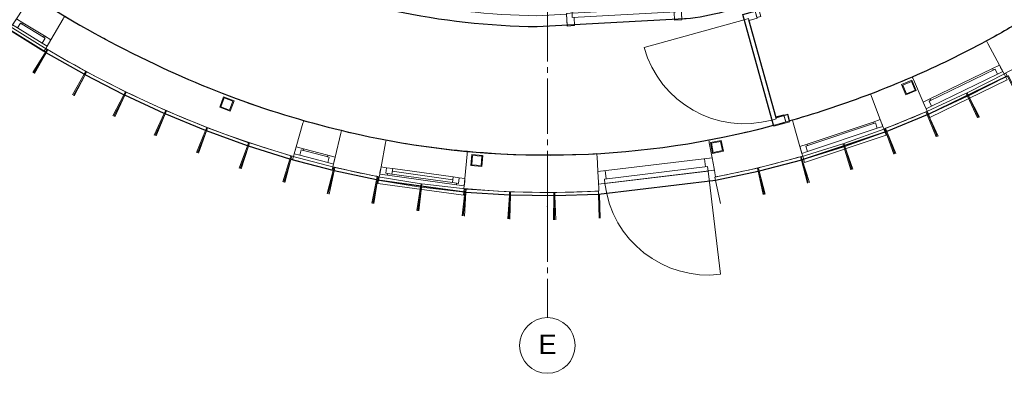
# Model space of a CAD drawing. Header units: millimetres. Extents: x -20518 to 270852, y -121463 to 37725.
# Tile 19 of 33: x 40215 to 49073, y -2520 to 656. Entities that reach past the tile are written whole.
import ezdxf
from ezdxf.enums import TextEntityAlignment as Align

# ---------------------------------------------------------------- set-up
doc = ezdxf.new("R2010")
doc.units = ezdxf.units.MM
doc.linetypes.add('B0204', pattern=[650, 500, -50, 50, -50])
for name, color, linetype in [('21 Buitenwanden', 3, 'Continuous'), ('21 Buitenwanden Deuren', 7, 'Continuous'), ('21 Buitenwanden Ramen', 7, 'Continuous'), ('22 C Binnenwanden', 2, 'Continuous'), ('22 C Binnenwanden Deuren', 7, 'Continuous'), ('28 Draagconstructies', 5, 'Continuous'), ('A Stramien', 8, 'Continuous'), ('Info Algemeen', 7, 'Continuous')]:
    doc.layers.add(name, color=color, linetype=linetype)
doc.layers.add('BL$8-BVO-polylijn', color=160, linetype='Continuous', plot=False)
doc.layers.add('BL$8-GO--polylijnen', color=10, linetype='Continuous', plot=False)
doc.styles.add('GENERATED_STYLE_2', font='arial.ttf')

# ---------------------------------------------------------------- blocks, each defined once
blk = doc.blocks.new('Wall_112_1', base_point=(97270.8, 1521.9))
at = {"layer": '21 Buitenwanden', "linetype": 'Continuous', "lineweight": 0, "flags": 128}
for points in [[(97257.1, 1548.6), (96908.2, 1370)], [(96921.9, 1343.3), (97270.8, 1521.9)], [(97270.8, 1521.9), (97257.1, 1548.6)], [(96908.2, 1370), (96921.9, 1343.3)]]:
    blk.add_lwpolyline(points, dxfattribs=at)
blk = doc.blocks.new('Wall_113_1', base_point=(96913.7, 1339.4))
at = {"layer": '21 Buitenwanden', "linetype": 'Continuous', "lineweight": 0, "flags": 128}
for points in [[(96901.2, 1366.7), (96545.2, 1202.7)], [(96557.7, 1175.5), (96913.7, 1339.4)], [(96913.7, 1339.4), (96901.2, 1366.7)], [(96545.2, 1202.7), (96557.7, 1175.5)]]:
    blk.add_lwpolyline(points, dxfattribs=at)
blk = doc.blocks.new('Wall_114_1', base_point=(96178.4, 1019.9))
at = {"layer": '21 Buitenwanden', "linetype": 'Continuous', "lineweight": 0, "flags": 128}
for points in [[(96168.2, 1048.2), (95799.3, 915.5)], [(95809.5, 887.2), (96178.4, 1019.9)], [(96178.4, 1019.9), (96168.2, 1048.2)], [(95799.3, 915.5), (95809.5, 887.2)]]:
    blk.add_lwpolyline(points, dxfattribs=at)
blk = doc.blocks.new('Wall_115_1', base_point=(95801, 884.4))
at = {"layer": '21 Buitenwanden', "linetype": 'Continuous', "lineweight": 0, "flags": 128}
for points in [[(95792.1, 913), (95417.6, 797)], [(95801, 884.4), (95792.1, 913)], [(95426.5, 768.3), (95801, 884.4)], [(95417.6, 797), (95426.5, 768.3)]]:
    blk.add_lwpolyline(points, dxfattribs=at)
blk = doc.blocks.new('Wall_116_1', base_point=(92390.8, 477.5))
at = {"layer": '21 Buitenwanden', "linetype": 'Continuous', "lineweight": 0, "flags": 128}
for points in [[(92001.4, 522.3), (92004.8, 552.1)], [(92394.2, 507.3), (92004.8, 552.1)], [(92001.4, 522.3), (92390.8, 477.5)], [(92390.8, 477.5), (92394.2, 507.3)]]:
    blk.add_lwpolyline(points, dxfattribs=at)
blk = doc.blocks.new('Wall_117_1', base_point=(91992.2, 523.6))
at = {"layer": '21 Buitenwanden', "linetype": 'Continuous', "lineweight": 0, "flags": 128}
for points in [[(91605.6, 587), (91610.5, 616.6)], [(91605.6, 587), (91992.2, 523.6)], [(91997, 553.2), (91610.5, 616.6)], [(91992.2, 523.6), (91997, 553.2)]]:
    blk.add_lwpolyline(points, dxfattribs=at)
blk = doc.blocks.new('Wall_118_1', base_point=(91204.6, 672.7))
at = {"layer": '21 Buitenwanden', "linetype": 'Continuous', "lineweight": 0, "flags": 128}
for points in [[(90825.6, 772.3), (90833.2, 801.3)], [(91212.2, 701.7), (90833.2, 801.3)], [(90825.6, 772.3), (91204.6, 672.7)], [(91204.6, 672.7), (91212.2, 701.7)]]:
    blk.add_lwpolyline(points, dxfattribs=at)
blk = doc.blocks.new('Wall_119_1', base_point=(88617.3, 1735.3))
at = {"layer": '21 Buitenwanden', "linetype": 'Continuous', "lineweight": 0, "flags": 128}
for points in [[(88283.9, 1941.5), (88299.7, 1967.1)], [(88633.1, 1760.9), (88299.7, 1967.1)], [(88283.9, 1941.5), (88617.3, 1735.3)], [(88617.3, 1735.3), (88633.1, 1760.9)]]:
    blk.add_lwpolyline(points, dxfattribs=at)
blk = doc.blocks.new('D1a bi h 16_2')
at = {"layer": '22 C Binnenwanden Deuren', "linetype": 'Continuous', "lineweight": 0}
for p, q in [((-467, 0), (-467, 934)), ((-517, 0), (-450, 0)), ((-517, 0), (-517, -114)), ((-517, -114), (-517, 0)), ((-467, 0), (467, 0)), ((-467, -40), (-467, 0)), ((450, 0), (517, 0)), ((467, 0), (467, -40)), ((517, -114), (517, 0)), ((517, -114), (517, 0)), ((467, -40), (-467, -40)), ((-450, -40), (-450, -114)), ((450, -40), (450, -114)), ((-517, -114), (-450, -114)), ((-457, -114), (-517, -114)), ((450, -114), (517, -114)), ((457, -114), (517, -114))]:
    blk.add_line(p, q, dxfattribs=at)
blk.add_arc((-467, 0), 934, 0, 90, dxfattribs=at)
blk = doc.blocks.new('Wall_139_1', base_point=(94866.3, 2445.6))
at = {"layer": '22 C Binnenwanden', "linetype": 'Continuous', "lineweight": 0}
for p, q in [((95001.1, 2105.3), (94891.2, 2074.8)), ((95017.1, 2047.5), (95001.1, 2105.3)), ((95051.8, 2057.1), (95017.1, 2047.5)), ((95295.9, 1176.3), (95261.2, 1166.7)), ((95261.2, 1166.7), (95277.2, 1108.8)), ((95277.2, 1108.8), (95167.4, 1078.4))]:
    blk.add_line(p, q, dxfattribs=at)
at = {"layer": '22 C Binnenwanden', "linetype": 'Continuous', "lineweight": 0, "flags": 128}
for points in [[(95051.8, 2057.1), (94973.3, 2340.3)], [(95314.1, 1110.6), (95295.9, 1176.3)], [(95167.4, 1078.4), (95169.5, 1070.6)], [(95169.5, 1070.6), (95314.1, 1110.6)]]:
    blk.add_lwpolyline(points, dxfattribs=at)
at = {"layer": '22 C Binnenwanden Deuren', "linetype": 'Continuous', "lineweight": 0, "xscale": -0.9999999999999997, "zscale": 1000, "rotation": 105.4884988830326}
blk.add_blockref('D1a bi h 16_2', (95029.3, 1576.6), dxfattribs=at)
blk = doc.blocks.new('R1b boven metaal 16_42')
at = {"layer": '21 Buitenwanden Ramen', "linetype": 'Continuous', "lineweight": 0}
for p, q in [((-384.3, 24.9), (-386.6, 84.9)), ((-386.6, 84.9), (386.6, 84.9)), ((-313, 0), (-383.4, 0)), ((-383.4, 0), (-381, -65)), ((-383.4, 0), (-382.9, -13.1)), ((-313, -15), (-313, 0)), ((313, 0), (-313, 0)), ((383.4, 0), (313, 0)), ((313, 0), (313, -15)), ((381, -65), (383.4, 0)), ((383.4, 0), (382.9, -13.1)), ((386.6, 84.9), (384.3, 24.9)), ((-382.9, -13.1), (-381.9, -41.1)), ((-381.9, -41.1), (-381.5, -51.1)), ((-381.5, -51.1), (-381, -65)), ((-381, -65), (-330, -65)), ((-330, -65), (-330, -15)), ((-330, -15), (-313, -15)), ((-275, -15), (-330, -15)), ((-330, -15), (-330, -65)), ((-330, -65), (-275, -65)), ((-275, -15), (275, -15)), ((-275, -65), (-275, -15)), ((-275, -40), (275, -40)), ((-275, -65), (275, -65)), ((-275, -65), (275, -65)), ((330, -15), (275, -15)), ((275, -15), (275, -65)), ((275, -65), (330, -65)), ((313, -15), (330, -15)), ((330, -15), (330, -65)), ((330, -65), (330, -15)), ((330, -65), (381, -65)), ((381.5, -51.1), (381, -65)), ((381.9, -41.1), (381.5, -51.1)), ((382.9, -13.1), (381.9, -41.1))]:
    blk.add_line(p, q, dxfattribs=at)
blk.add_arc((0, -10339.8), 10035.8, 87.87638, 92.12362, dxfattribs=at)
blk.add_arc((0, -10339.8), 10035.8, 87.87638, 92.12362, dxfattribs=at)
blk = doc.blocks.new('R1b boven metaal 16_43')
at = {"layer": '21 Buitenwanden Ramen', "linetype": 'Continuous', "lineweight": 0}
for p, q in [((-182.6, 25), (-183.1, 55)), ((-183.1, 55), (183.1, 55)), ((-182.1, 0), (-130, 0)), ((-181, -65), (-182.1, 0)), ((-182.1, 0), (-181.9, -13)), ((-130, 0), (-130, -50)), ((-130, 0), (130, 0)), ((130, -50), (130, 0)), ((130, 0), (182.1, 0)), ((182.1, 0), (181, -65)), ((182.1, 0), (181.9, -13)), ((183.1, 55), (182.6, 25)), ((-181.9, -13), (-181.4, -41)), ((-181.4, -41), (-181.2, -51)), ((-181.2, -51), (-181, -65)), ((-113, -65), (-181, -65)), ((-130, -50), (-113, -50)), ((-130, -50), (130, -50)), ((-130, -50), (130, -50)), ((-113, -50), (-113, -65)), ((113, -65), (-113, -65)), ((113, -65), (113, -50)), ((113, -50), (130, -50)), ((181, -65), (113, -65)), ((181.2, -51), (181, -65)), ((181.4, -41), (181.2, -51)), ((181.9, -13), (181.4, -41))]:
    blk.add_line(p, q, dxfattribs=at)
blk.add_arc((0, -10345.2), 10035.8, 88.99132, 91.00868, dxfattribs=at)
blk.add_arc((0, -10345.2), 10035.8, 88.99132, 91.00868, dxfattribs=at)
blk = doc.blocks.new('Wall_239_1', base_point=(87346.8, 2656.4))
at = {"layer": '21 Buitenwanden', "linetype": 'Continuous', "lineweight": 0}
for p, q in [((87539.7, 2916.5), (87547.6, 2926.2)), ((87392, 2735.6), (87531.8, 2906.8)), ((87531.8, 2906.8), (87539.7, 2916.5)), ((87335, 2666), (87350.8, 2685.3)), ((87350.8, 2685.3), (87359.1, 2695.4)), ((87359.1, 2695.4), (87376.8, 2717.1)), ((87376.8, 2717.1), (87383.1, 2724.8)), ((87383.1, 2724.8), (87392, 2735.6)), ((87999.5, 2275.7), (88126.3, 2456.7)), ((88126.3, 2456.7), (88133.4, 2467)), ((88133.4, 2467), (88140.6, 2477.2)), ((87947.9, 2202), (87962.2, 2222.4)), ((87962.2, 2222.4), (87969.7, 2233.1)), ((87969.7, 2233.1), (87985.7, 2256.1)), ((87985.7, 2256.1), (87991.5, 2264.3)), ((87991.5, 2264.3), (87999.5, 2275.7)), ((88356.9, 2036.4), (88476, 2222.6)), ((88476, 2222.6), (88482.7, 2233.1)), ((88482.7, 2233.1), (88489.5, 2243.6)), ((88777.7, 2037), (88784.1, 2047.7)), ((88784.1, 2047.7), (88790.4, 2058.5)), ((88308.4, 1960.6), (88321.9, 1981.6)), ((88321.9, 1981.6), (88328.9, 1992.6)), ((88328.9, 1992.6), (88344, 2016.2)), ((88344, 2016.2), (88349.4, 2024.6)), ((88349.4, 2024.6), (88356.9, 2036.4)), ((88665.2, 1846.7), (88777.7, 2037)), ((88619.4, 1769.2), (88632.1, 1790.7)), ((88632.1, 1790.7), (88638.8, 1802)), ((88638.8, 1802), (88653, 1826.1)), ((88653, 1826.1), (88658.1, 1834.7)), ((88658.1, 1834.7), (88665.2, 1846.7))]:
    blk.add_line(p, q, dxfattribs=at)
for radius, start, end in [(10035.8, 234.9945, 237.39156), (10371.8, 234.9945, 237.39156), (10035.8, 239.40892, 244.66468), (10371.8, 239.40892, 244.66319)]:
    blk.add_arc((93897.7, 10697.5), radius, start, end, dxfattribs=at)
at = {"layer": '21 Buitenwanden Ramen', "linetype": 'Continuous', "lineweight": 0, "zscale": 1000}
for name, p, rotation in [('R1b boven metaal 16_42', (87656.5, 2453.8), 142.8708846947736), ('R1b boven metaal 16_43', (88477, 1886.2), 148.4002412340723)]:
    blk.add_blockref(name, p, dxfattribs=dict(at, rotation=rotation))
blk = doc.blocks.new('R1b boven metaal 16_44')
at = {"layer": '21 Buitenwanden Ramen', "linetype": 'Continuous', "lineweight": 0}
for p, q in [((-182.8, 25), (-183.5, 55)), ((-183.5, 55), (183.5, 55)), ((-182.3, 0), (-130, 0)), ((-181, -65), (-182.3, 0)), ((-182.3, 0), (-182.1, -13)), ((-130, 0), (-130, -50)), ((-130, 0), (130, 0)), ((130, -50), (130, 0)), ((130, 0), (182.3, 0)), ((182.3, 0), (181, -65)), ((182.3, 0), (182.1, -13)), ((183.5, 55), (182.8, 25)), ((-182.1, -13), (-181.5, -41)), ((-181.5, -41), (-181.3, -51)), ((-181.3, -51), (-181, -65)), ((-113, -65), (-181, -65)), ((-130, -50), (-113, -50)), ((-130, -50), (130, -50)), ((-130, -50), (130, -50)), ((-113, -50), (-113, -65)), ((113, -65), (-113, -65)), ((113, -65), (113, -50)), ((113, -50), (130, -50)), ((181, -65), (113, -65)), ((181.3, -51), (181, -65)), ((181.5, -41), (181.3, -51)), ((182.1, -13), (181.5, -41))]:
    blk.add_line(p, q, dxfattribs=at)
blk.add_arc((0, -8924.9), 8615.7, 88.82966, 91.17034, dxfattribs=at)
blk.add_arc((0, -8924.9), 8615.7, 88.82966, 91.17034, dxfattribs=at)
blk = doc.blocks.new('Wall_240_1', base_point=(89459.2, 1323.4))
at = {"layer": '21 Buitenwanden', "linetype": 'Continuous', "lineweight": 0}
for p, q in [((90873.4, 885.8), (90934, 1098.3)), ((90934, 1098.3), (90937.4, 1110.4)), ((90937.4, 1110.4), (90940.8, 1122.4)), ((91223.5, 793.7), (91275.3, 1008.5)), ((91275.3, 1008.5), (91278.2, 1020.7)), ((91278.2, 1020.7), (91281.2, 1032.8)), ((90848.7, 799.3), (90855.5, 823.3)), ((90855.5, 823.3), (90859.1, 835.8)), ((90859.1, 835.8), (90866.8, 862.7)), ((90866.8, 862.7), (90869.5, 872.3)), ((90869.5, 872.3), (90873.4, 885.8)), ((91202.3, 706.2), (91208.2, 730.5)), ((91208.2, 730.5), (91211.3, 743.2)), ((91211.3, 743.2), (91217.8, 770.4)), ((91217.8, 770.4), (91220.2, 780.1)), ((91220.2, 780.1), (91223.5, 793.7))]:
    blk.add_line(p, q, dxfattribs=at)
for radius, start, end in [(8615.7, 244.57261, 254.09046), (8951.7, 244.57434, 254.09046), (8615.7, 256.43114, 258.58977), (8951.7, 256.43114, 258.59405)]:
    blk.add_arc((93302.6, 9408.1), radius, start, end, dxfattribs=at)
at = {"layer": '21 Buitenwanden Ramen', "linetype": 'Continuous', "lineweight": 0, "zscale": 1000, "rotation": 165.2607970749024}
blk.add_blockref('R1b boven metaal 16_44', (91031.9, 776.9), dxfattribs=at)
blk = doc.blocks.new('R1b boven metaal 16_45')
at = {"layer": '21 Buitenwanden Ramen', "linetype": 'Continuous', "lineweight": 0}
for p, q in [((-385.2, 24.8), (-388, 84.8)), ((-388, 84.8), (388, 84.8)), ((-313, 0), (-384, 0)), ((-384, 0), (-381, -65)), ((-384, 0), (-383.4, -13.1)), ((-313, -15), (-313, 0)), ((313, 0), (-313, 0)), ((384, 0), (313, 0)), ((313, 0), (313, -15)), ((381, -65), (384, 0)), ((384, 0), (383.4, -13.1)), ((388, 84.8), (385.2, 24.8)), ((-383.4, -13.1), (-382.1, -41.1)), ((-382.1, -41.1), (-381.6, -51.1)), ((-381.6, -51.1), (-381, -65)), ((-381, -65), (-330, -65)), ((-330, -65), (-330, -15)), ((-330, -15), (-313, -15)), ((-275, -15), (-330, -15)), ((-330, -15), (-330, -65)), ((-330, -65), (-275, -65)), ((-275, -15), (275, -15)), ((-275, -65), (-275, -15)), ((-275, -40), (275, -40)), ((-275, -65), (275, -65)), ((-275, -65), (275, -65)), ((330, -15), (275, -15)), ((275, -15), (275, -65)), ((275, -65), (330, -65)), ((313, -15), (330, -15)), ((330, -15), (330, -65)), ((330, -65), (330, -15)), ((330, -65), (381, -65)), ((381.6, -51.1), (381, -65)), ((382.1, -41.1), (381.6, -51.1)), ((383.4, -13.1), (382.1, -41.1))]:
    blk.add_line(p, q, dxfattribs=at)
blk.add_arc((0, -8235.3), 7933.1, 87.3301, 92.6699, dxfattribs=at)
blk.add_arc((0, -8235.3), 7933.1, 87.3301, 92.6699, dxfattribs=at)
blk = doc.blocks.new('D1b blicht bu h 16_3')
at = {"layer": '21 Buitenwanden Deuren', "linetype": 'Continuous', "lineweight": 0}
for p, q in [((-523.3, -98.6), (-517, 0)), ((-517, 0), (517, 0)), ((-450, -74), (-450, 0)), ((450, -74), (450, 0)), ((523.3, -98.6), (517, 0)), ((467, -74), (-467, -74)), ((-467, -74), (-467, -114)), ((467, -114), (467, -74)), ((-524.3, -114), (-523.9, -108.5)), ((-524.3, -114), (524.3, -114)), ((-523.9, -108.5), (-523.3, -98.6)), ((-467, -114), (467, -114)), ((-467, -114), (-467, -1048)), ((523.9, -108.5), (523.3, -98.6)), ((524.3, -114), (523.9, -108.5))]:
    blk.add_line(p, q, dxfattribs=at)
blk.add_arc((-467, -114), 934, 270, 0, dxfattribs=at)
blk = doc.blocks.new('Wall_241_1', base_point=(91532.3, 633.2))
at = {"layer": '21 Buitenwanden', "linetype": 'Continuous', "lineweight": 0}
for p, q in [((91636.2, 704.7), (91676.8, 922.1)), ((91676.8, 922.1), (91679.1, 934.4)), ((91679.1, 934.4), (91681.4, 946.6)), ((94587, 933.1), (94584.8, 945.4)), ((94589.3, 920.8), (94587, 933.1)), ((94614.2, 786.8), (94589.3, 920.8)), ((92391, 600), (92411.1, 820.2)), ((92411.1, 820.2), (92412.3, 832.6)), ((92412.3, 832.6), (92413.4, 845.1)), ((93579.3, 811.9), (93578.6, 824.4)), ((93580, 799.4), (93579.3, 811.9)), ((93587.6, 663.4), (93580, 799.4)), ((94632.2, 689.7), (94614.2, 786.8)), ((91619.7, 616.3), (91624.3, 640.8)), ((91624.3, 640.8), (91626.7, 653.7)), ((91626.7, 653.7), (91631.8, 681.2)), ((91631.8, 681.2), (91633.7, 691.1)), ((91633.7, 691.1), (91636.2, 704.7)), ((93593.1, 564.8), (93587.6, 663.4)), ((94634.1, 679.9), (94632.2, 689.7)), ((94635, 674.5), (94634.1, 679.9)), ((94639.2, 652.4), (94635, 674.5)), ((94646.1, 615), (94639.2, 652.4)), ((92382.8, 510.5), (92385.1, 535.2)), ((92385.1, 535.2), (92386.3, 548.3)), ((92386.3, 548.3), (92388.8, 576.2)), ((92388.8, 576.2), (92389.7, 586.1)), ((92389.7, 586.1), (92391, 600)), ((93593.7, 554.8), (93593.1, 564.8)), ((93594, 549.3), (93593.7, 554.8)), ((93595.2, 526.8), (93594, 549.3)), ((93597.3, 488.9), (93595.2, 526.8))]:
    blk.add_line(p, q, dxfattribs=at)
for radius, start, end in [(7933.1, 258.81804, 259.43058), (7933.1, 264.77037, 273.19461), (8269.1, 258.8134, 259.43058), (8269.1, 264.77037, 273.19461)]:
    blk.add_arc((93136.5, 8745.2), radius, start, end, dxfattribs=at)
at = {"layer": '21 Buitenwanden Deuren', "linetype": 'Continuous', "lineweight": 0, "xscale": -0.9999999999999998, "zscale": 1000, "rotation": 6.856679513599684}
blk.add_blockref('D1b blicht bu h 16_3', (94100.9, 725.1), dxfattribs=at)
at = {"layer": '21 Buitenwanden Ramen', "linetype": 'Continuous', "lineweight": 0, "zscale": 1000, "rotation": 172.1004778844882}
blk.add_blockref('R1b boven metaal 16_45', (92004.7, 588), dxfattribs=at)
blk = doc.blocks.new('R1a metaal 16_10')
at = {"layer": '21 Buitenwanden Ramen', "linetype": 'Continuous', "lineweight": 0}
for p, q in [((-384.8, 24.9), (-387.3, 84.8)), ((-387.3, 84.8), (387.3, 84.8)), ((-383.7, 0), (-330, 0)), ((-381, -65), (-383.7, 0)), ((-383.7, 0), (-383.2, -13.1)), ((-330, 0), (-330, -50)), ((-330, 0), (330, 0)), ((330, -50), (330, 0)), ((330, 0), (383.7, 0)), ((383.7, 0), (381, -65)), ((383.7, 0), (383.2, -13.1)), ((387.3, 84.8), (384.8, 24.9)), ((-383.2, -13.1), (-382, -41.1)), ((-382, -41.1), (-381.6, -51.1)), ((-381.6, -51.1), (-381, -65)), ((-313, -65), (-381, -65)), ((-330, -50), (-313, -50)), ((-330, -50), (330, -50)), ((-330, -50), (330, -50)), ((-313, -50), (-313, -65)), ((313, -65), (-313, -65)), ((313, -65), (313, -50)), ((313, -50), (330, -50)), ((381, -65), (313, -65)), ((381.6, -51.1), (381, -65)), ((382, -41.1), (381.6, -51.1)), ((383.2, -13.1), (382, -41.1))]:
    blk.add_line(p, q, dxfattribs=at)
blk.add_arc((0, -9070.8), 8767.8, 87.5775, 92.4225, dxfattribs=at)
blk.add_arc((0, -9070.8), 8767.8, 87.5775, 92.4225, dxfattribs=at)
blk = doc.blocks.new('R1a metaal 16_11')
at = {"layer": '21 Buitenwanden Ramen', "linetype": 'Continuous', "lineweight": 0}
for p, q in [((-384.8, 24.9), (-387.3, 84.8)), ((-387.3, 84.8), (387.3, 84.8)), ((-383.7, 0), (-330, 0)), ((-381, -65), (-383.7, 0)), ((-383.7, 0), (-383.2, -13.1)), ((-330, 0), (-330, -50)), ((-330, 0), (330, 0)), ((330, -50), (330, 0)), ((330, 0), (383.7, 0)), ((383.7, 0), (381, -65)), ((383.7, 0), (383.2, -13.1)), ((387.3, 84.8), (384.8, 24.9)), ((-383.2, -13.1), (-382, -41.1)), ((-382, -41.1), (-381.6, -51.1)), ((-381.6, -51.1), (-381, -65)), ((-313, -65), (-381, -65)), ((-330, -50), (-313, -50)), ((-330, -50), (330, -50)), ((-330, -50), (330, -50)), ((-313, -50), (-313, -65)), ((313, -65), (-313, -65)), ((313, -65), (313, -50)), ((313, -50), (330, -50)), ((381, -65), (313, -65)), ((381.6, -51.1), (381, -65)), ((382, -41.1), (381.6, -51.1)), ((383.2, -13.1), (382, -41.1))]:
    blk.add_line(p, q, dxfattribs=at)
blk.add_arc((0, -9070.8), 8767.8, 87.5775, 92.4225, dxfattribs=at)
blk.add_arc((0, -9070.8), 8767.8, 87.5775, 92.4225, dxfattribs=at)
blk = doc.blocks.new('Wall_242_1', base_point=(94645.2, 614.8))
at = {"layer": '21 Buitenwanden', "linetype": 'Continuous', "lineweight": 0}
for p, q in [((97088.4, 1825.9), (97082.5, 1836.9)), ((97094.4, 1814.9), (97088.4, 1825.9)), ((97199.3, 1620.4), (97094.4, 1814.9)), ((97205.9, 1608.1), (97199.3, 1620.4)), ((97210.7, 1599.3), (97205.9, 1608.1)), ((97224, 1574.6), (97210.7, 1599.3)), ((96420.9, 1501.5), (96415.9, 1512.9)), ((97230.2, 1563.1), (97224, 1574.6)), ((97242, 1541.2), (97230.2, 1563.1)), ((96425.8, 1490), (96420.9, 1501.5)), ((96514, 1287.3), (96425.8, 1490)), ((96044.8, 1348.2), (96040.3, 1359.9)), ((96049.2, 1336.5), (96044.8, 1348.2)), ((96127.9, 1129.9), (96049.2, 1336.5)), ((96519.5, 1274.5), (96514, 1287.3)), ((96523.5, 1265.3), (96519.5, 1274.5)), ((96534.7, 1239.6), (96523.5, 1265.3)), ((96539.9, 1227.6), (96534.7, 1239.6)), ((96549.8, 1204.8), (96539.9, 1227.6)), ((95340.6, 1113.6), (95337.1, 1125.6)), ((95344, 1101.6), (95340.6, 1113.6)), ((95405, 889.1), (95344, 1101.6)), ((96132.9, 1116.9), (96127.9, 1129.9)), ((96136.4, 1107.6), (96132.9, 1116.9)), ((96146.4, 1081.4), (96136.4, 1107.6)), ((96151, 1069.1), (96146.4, 1081.4)), ((96159.9, 1045.9), (96151, 1069.1)), ((95408.8, 875.7), (95405, 889.1)), ((95411.6, 866.1), (95408.8, 875.7)), ((95419.3, 839.2), (95411.6, 866.1)), ((95422.9, 826.6), (95419.3, 839.2)), ((95429.7, 802.7), (95422.9, 826.6))]:
    blk.add_line(p, q, dxfattribs=at)
for radius, start, end in [(8767.8, 298.34228, 299.95285), (9103.8, 298.34228, 299.95911), (8767.8, 290.84704, 293.49727), (9103.8, 290.84704, 293.49727), (8767.8, 280.93105, 286.00203), (9103.8, 280.92317, 286.00203)]:
    blk.add_arc((92920.1, 9553.7), radius, start, end, dxfattribs=at)
at = {"layer": '21 Buitenwanden Ramen', "linetype": 'Continuous', "lineweight": 0, "zscale": 1000}
for name, p, xscale, rotation in [('R1a metaal 16_11', (96885.1, 1395.4), -1, 205.9197753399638), ('R1a metaal 16_10', (95787, 947.9), -0.9999999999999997, 198.4245314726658)]:
    blk.add_blockref(name, p, dxfattribs=dict(at, xscale=xscale, rotation=rotation))
blk = doc.blocks.new('Wall_488_1', base_point=(96549.5, 1171.9))
at = {"layer": '21 Buitenwanden', "linetype": 'Continuous', "lineweight": 0, "flags": 128}
for points in [[(96538.1, 1199.6), (96175.4, 1050.9)], [(96186.8, 1023.1), (96549.5, 1171.9)], [(96549.5, 1171.9), (96538.1, 1199.6)], [(96175.4, 1050.9), (96186.8, 1023.1)]]:
    blk.add_lwpolyline(points, dxfattribs=at)
blk = doc.blocks.new('Wall_489_1', base_point=(95417.9, 765.9))
at = {"layer": '21 Buitenwanden', "linetype": 'Continuous', "lineweight": 0, "flags": 128}
for points in [[(95410.3, 794.9), (95030.9, 696.3)], [(95038.5, 667.2), (95417.9, 765.9)], [(95417.9, 765.9), (95410.3, 794.9)], [(95030.9, 696.3), (95038.5, 667.2)]]:
    blk.add_lwpolyline(points, dxfattribs=at)
blk = doc.blocks.new('Wall_490_1', base_point=(95029.7, 665.2))
at = {"layer": '21 Buitenwanden', "linetype": 'Continuous', "lineweight": 0, "flags": 128}
for points in [[(95023.5, 694.5), (94640, 613.7)], [(94646.1, 584.4), (95029.7, 665.2)], [(95029.7, 665.2), (95023.5, 694.5)], [(94640, 613.7), (94646.1, 584.4)]]:
    blk.add_lwpolyline(points, dxfattribs=at)
blk = doc.blocks.new('Wall_491_1', base_point=(93593.8, 456.8))
at = {"layer": '21 Buitenwanden', "linetype": 'Continuous', "lineweight": 0, "flags": 128}
for points in [[(93592.8, 486.8), (93199.9, 474)], [(93199.9, 474), (93200.9, 444.1)], [(93200.9, 444.1), (93593.8, 456.8)], [(93593.8, 456.8), (93592.8, 486.8)]]:
    blk.add_lwpolyline(points, dxfattribs=at)
blk = doc.blocks.new('Wall_492_1', base_point=(93191.8, 444))
at = {"layer": '21 Buitenwanden', "linetype": 'Continuous', "lineweight": 0, "flags": 128}
for points in [[(92800.4, 480.6), (92799.9, 450.6)], [(92799.9, 450.6), (93191.8, 444)], [(93192.3, 474), (92800.4, 480.6)], [(93191.8, 444), (93192.3, 474)]]:
    blk.add_lwpolyline(points, dxfattribs=at)
blk = doc.blocks.new('Wall_493_1', base_point=(92790.8, 451))
at = {"layer": '21 Buitenwanden', "linetype": 'Continuous', "lineweight": 0, "flags": 128}
for points in [[(92401.7, 506.5), (92399.8, 476.6)], [(92399.8, 476.6), (92790.8, 451)], [(92792.7, 480.9), (92401.7, 506.5)], [(92790.8, 451), (92792.7, 480.9)]]:
    blk.add_lwpolyline(points, dxfattribs=at)
blk = doc.blocks.new('Wall_494_1', base_point=(91596.6, 588.8))
at = {"layer": '21 Buitenwanden', "linetype": 'Continuous', "lineweight": 0, "flags": 128}
for points in [[(91219.7, 699.9), (91213.4, 670.5)], [(91213.4, 670.5), (91596.6, 588.8)], [(91602.8, 618.1), (91219.7, 699.9)], [(91596.6, 588.8), (91602.8, 618.1)]]:
    blk.add_lwpolyline(points, dxfattribs=at)
blk = doc.blocks.new('Wall_495_1', base_point=(90816.8, 774.9))
at = {"layer": '21 Buitenwanden', "linetype": 'Continuous', "lineweight": 0, "flags": 128}
for points in [[(90451.7, 920.4), (90442.8, 891.8)], [(90442.8, 891.8), (90816.8, 774.9)], [(90825.8, 803.5), (90451.7, 920.4)], [(90816.8, 774.9), (90825.8, 803.5)]]:
    blk.add_lwpolyline(points, dxfattribs=at)
blk = doc.blocks.new('Wall_496_1', base_point=(90434.2, 894.7))
at = {"layer": '21 Buitenwanden', "linetype": 'Continuous', "lineweight": 0, "flags": 128}
for points in [[(90076, 1056.6), (90065.7, 1028.4)], [(90065.7, 1028.4), (90434.2, 894.7)], [(90444.4, 922.9), (90076, 1056.6)], [(90434.2, 894.7), (90444.4, 922.9)]]:
    blk.add_lwpolyline(points, dxfattribs=at)
blk = doc.blocks.new('Wall_497_1', base_point=(90056.9, 1031.8))
at = {"layer": '21 Buitenwanden', "linetype": 'Continuous', "lineweight": 0, "flags": 128}
for points in [[(89706, 1209.1), (89694.5, 1181.4)], [(89694.5, 1181.4), (90056.9, 1031.8)], [(90068.3, 1059.5), (89706, 1209.1)], [(90056.9, 1031.8), (90068.3, 1059.5)]]:
    blk.add_lwpolyline(points, dxfattribs=at)
blk = doc.blocks.new('Wall_498_1', base_point=(89686.6, 1184.9))
at = {"layer": '21 Buitenwanden', "linetype": 'Continuous', "lineweight": 0, "flags": 128}
for points in [[(89343.3, 1377.1), (89330.7, 1349.9)], [(89330.7, 1349.9), (89686.6, 1184.9)], [(89699.2, 1212.1), (89343.3, 1377.1)], [(89686.6, 1184.9), (89699.2, 1212.1)]]:
    blk.add_lwpolyline(points, dxfattribs=at)
blk = doc.blocks.new('Wall_499_1', base_point=(89322.6, 1353.9))
at = {"layer": '21 Buitenwanden', "linetype": 'Continuous', "lineweight": 0, "flags": 128}
for points in [[(88987.8, 1560), (88974.1, 1533.3)], [(88974.1, 1533.3), (89322.6, 1353.9)], [(89336.4, 1380.5), (88987.8, 1560)], [(89322.6, 1353.9), (89336.4, 1380.5)]]:
    blk.add_lwpolyline(points, dxfattribs=at)
blk = doc.blocks.new('Wall_500_1', base_point=(88966.2, 1537.5))
at = {"layer": '21 Buitenwanden', "linetype": 'Continuous', "lineweight": 0, "flags": 128}
for points in [[(88639.8, 1756.9), (88625, 1730.8)], [(88625, 1730.8), (88966.2, 1537.5)], [(88981, 1563.6), (88639.8, 1756.9)], [(88966.2, 1537.5), (88981, 1563.6)]]:
    blk.add_lwpolyline(points, dxfattribs=at)
blk = doc.blocks.new('Buis vk koudgev kolom 16')
at = {"layer": 'Info Algemeen', "linetype": 'Continuous', "lineweight": 0}
for p, q in [((50, 50), (-50, 50)), ((-50, 50), (-50, -50)), ((-42, -42), (-42, 42)), ((-42, 42), (42, 42)), ((42, 42), (42, -42)), ((50, -50), (50, 50)), ((-50, -50), (50, -50)), ((42, -42), (-42, -42))]:
    blk.add_line(p, q, dxfattribs=at)
blk = doc.blocks.new('Standard grid marker_8')
at = {"layer": 'A Stramien', "linetype": 'B0204', "lineweight": 0}
for q in [(0, 0), (38553.1, 0)]:
    blk.add_line((1000, 0), q, dxfattribs=at)
at = {"layer": 'A Stramien', "linetype": 'Continuous', "lineweight": 0}
for start, end in [(0, 180), (180, 0)]:
    blk.add_arc((-250, 0), 250, start, end, dxfattribs=at)
at = {"layer": 'A Stramien', "linetype": 'B0204', "lineweight": 0}
blk.add_point((1000, 0), dxfattribs=at)
blk.add_point((1000, 0), dxfattribs=at)
at = {"layer": 'A Stramien', "lineweight": 0, "style": 'GENERATED_STYLE_2'}
blk.add_attdef('AC_MarkerText_1', text='', height=175, rotation=270, dxfattribs=at).set_placement((-379.3, 80), align=Align.BOTTOM_LEFT)
blk = doc.blocks.new('verdeling tegel')
at = {"layer": '28 Draagconstructies', "linetype": 'Continuous', "lineweight": 0}
for p, q in [((0, 0), (0, 213.9)), ((9, 0), (9, 213.9)), ((401, 0), (401, 213.9))]:
    blk.add_line(p, q, dxfattribs=at)
blk = doc.blocks.new('Wall_589_1', base_point=(91755.2, 2104.4))
at = {"layer": '22 C Binnenwanden', "linetype": 'Continuous', "lineweight": 0}
for radius, start, end in [(6681.2, 258.26401, 269.17328), (6781.2, 258.26313, 269.2021)]:
    blk.add_arc((93134.7, 8743.9), radius, start, end, dxfattribs=at)
blk = doc.blocks.new('D1a bi h 16_41')
at = {"layer": '22 C Binnenwanden Deuren', "linetype": 'Continuous', "lineweight": 0}
for p, q in [((-467, 0), (-467, 934)), ((-517, 0), (-450, 0)), ((-517, 0), (-517, -114)), ((-467, 0), (467, 0)), ((-467, -40), (-467, 0)), ((450, 0), (517, 0)), ((467, 0), (467, -40)), ((517, -114), (517, 0)), ((-517, -7), (-517, -107)), ((467, -40), (-467, -40)), ((-450, -40), (-450, -114)), ((450, -40), (450, -114)), ((517, -7), (517, -107)), ((517, -7), (517, -107)), ((-517, -114), (-450, -114)), ((450, -114), (517, -114))]:
    blk.add_line(p, q, dxfattribs=at)
blk.add_arc((-467, 0), 934, 0, 90, dxfattribs=at)
blk = doc.blocks.new('Wall_590_1', base_point=(93040.2, 1963.3))
at = {"layer": '22 C Binnenwanden', "linetype": 'Continuous', "lineweight": 0}
for p, q in [((94337.5, 2132.9), (94342.9, 2033.1)), ((93305, 2077.6), (93310.3, 1977.8)), ((93305, 2077.6), (93310.3, 1977.8))]:
    blk.add_line(p, q, dxfattribs=at)
at = {"layer": '22 C Binnenwanden', "linetype": 'Continuous', "lineweight": 0, "flags": 128}
for points in [[(94409.5, 2136.8), (94337.5, 2132.9)], [(93305, 2077.6), (93038.3, 2063.4)], [(93040.2, 1963.3), (93310.3, 1977.8)], [(94342.9, 2033.1), (94419.9, 2037.2)]]:
    blk.add_lwpolyline(points, dxfattribs=at)
at = {"layer": '22 C Binnenwanden', "linetype": 'Continuous', "lineweight": 0}
blk.add_point((93305, 2077.6), dxfattribs=at)
at = {"layer": '22 C Binnenwanden Deuren', "linetype": 'Continuous', "lineweight": 0, "xscale": -0.9999999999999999, "zscale": 1000, "rotation": 3.065193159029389}
blk.add_blockref('D1a bi h 16_41', (93820.9, 2112.3), dxfattribs=at)

msp = doc.modelspace()

# ---------------------------------------------------------------- linework, layer by layer
at = {"layer": 'BL$8-BVO-polylijn'}
msp.add_lwpolyline([(49100.1, 150.7), (48387, -195.7), (48378.7, -199.3), (48016, -348.1), (48007.6, -351.3), (47255.8, -602.9), (47247.1, -605.3), (46867.7, -704), (46859, -706), (46475.4, -786.8), (45423.1, -914.4), (45030.1, -927.1), (45021.1, -927.4), (44629.2, -920.6), (44620, -920.2), (44229, -894.6), (44220.1, -893.7), (43434.9, -784.2), (43425.8, -782.4), (43042.7, -700.7), (43033.9, -698.4), (42654.9, -598.7), (42646.1, -596.3), (42272, -479.4), (42263.4, -476.5), (41895, -342.8), (41886.1, -339.4), (41523.8, -189.8), (41515.8, -186.3), (41159.9, -21.3), (41151.9, -17.3), (40803.3, 162.1), (40795.5, 166.3), (40454.3, 359.6), (40446.5, 364.1), (40113.2, 570.3)], dxfattribs=at)
at = {"layer": 'BL$8-GO--polylijnen'}
for points in [[(39376.9, 1555, 0.060801), (41432.5, 255.8, 0.061238), (43427.3, -408.6, 0.114664), (46996.5, -292.4), (46720.5, 703.6), (46841.1, 737.1), (46591.1, 737.1, -0.025633), (46249.2, 666), (44869.5, 592.1, -0.047767), (43584.5, 733.2, -0.026179), (42856.4, 926.3, -0.028998), (41800.1, 1355.2, -0.046474), (40732.9, 1945.1, -0.017697), (39826.3, 2676.2, -0.018033)], [(49281.3, 677.5, -0.013495), (48911.8, 465.7, -0.021143), (48245.1, 141.7, -0.011564), (47869.6, -11.3, -0.021143), (47166.4, -245.6), (47141.2, -252.8), (47125.2, -194.9), (47019.1, -224.3), (46775.1, 656.5)]]:
    msp.add_lwpolyline(points, format="xyb", dxfattribs=at)

# ---------------------------------------------------------------- block references
at = {"layer": '21 Buitenwanden', "lineweight": 0}
for name, p in [('Wall_239_1', (39176, 1285.2)), ('Wall_119_1', (40446.5, 364.1)), ('Wall_242_1', (46474.4, -756.4)), ('Wall_500_1', (40795.5, 166.3)), ('Wall_499_1', (41151.9, -17.3)), ('Wall_240_1', (41288.5, -47.8)), ('Wall_112_1', (49100.1, 150.7)), ('Wall_498_1', (41515.8, -186.3)), ('Wall_113_1', (48743, -31.8)), ('Wall_497_1', (41886.1, -339.4)), ('Wall_488_1', (48378.7, -199.3)), ('Wall_496_1', (42263.4, -476.5)), ('Wall_114_1', (48007.6, -351.3)), ('Wall_241_1', (43361.5, -738)), ('Wall_495_1', (42646.1, -596.3)), ('Wall_115_1', (47630.2, -486.8)), ('Wall_118_1', (43033.9, -698.5)), ('Wall_489_1', (47247.1, -605.3)), ('Wall_494_1', (43425.8, -782.4)), ('Wall_490_1', (46859, -706)), ('Wall_117_1', (43821.4, -847.6)), ('Wall_116_1', (44220.1, -893.7)), ('Wall_493_1', (44620, -920.2)), ('Wall_491_1', (45423.1, -914.4)), ('Wall_492_1', (45021.1, -927.2))]:
    msp.add_blockref(name, p, dxfattribs=at)
at = {"layer": '22 C Binnenwanden', "lineweight": 0}
for name, p in [('Wall_590_1', (44869.5, 592.1)), ('Wall_139_1', (46695.6, 1074.4)), ('Wall_589_1', (43584.5, 733.2))]:
    msp.add_blockref(name, p, dxfattribs=at)
at = {"layer": '28 Draagconstructies', "linetype": 'Continuous', "lineweight": 0, "zscale": 1000}
for p, rotation in [((40454.3, 359.6), 148.2890490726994), ((40803.3, 162.1), 150.497811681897), ((41159.9, -21.3), 152.787443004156), ((49108, 155), 207.1341544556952), ((41523.8, -189.8), 155.1492905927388), ((48751.1, -27.9), 204.748095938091), ((41894.5, -342.7), 157.593181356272), ((48387, -195.7), 202.331878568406), ((42272, -479.4), 160.0898528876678), ((48016, -348.1), 199.8050695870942), ((42654.8, -598.9), 162.6626071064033), ((47638.7, -484), 197.247048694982), ((43042.7, -700.7), 165.2953585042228), ((47255.8, -602.9), 194.6043765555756), ((43434.9, -784.2), 167.9822056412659), ((46867.7, -704), 191.9235158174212), ((43830.6, -848.9), 170.7072911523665), ((44229, -894.6), 173.4583487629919), ((44629.2, -920.6), 176.2790161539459), ((45030.1, -927.1), 179.0688164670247), ((45430.9, -913.4), 181.9682335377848)]:
    msp.add_blockref('verdeling tegel', p, dxfattribs=dict(at, rotation=rotation))
at = {"layer": 'A Stramien', "linetype": 'Continuous', "lineweight": 0}
ref = msp.add_blockref('Standard grid marker_8', (44962.2, -2020.4), dxfattribs=dict(at, zscale=1000, rotation=90))
ref.add_attrib('AC_MarkerText_1', 'E', dxfattribs={"color": 2, "linetype": 'Continuous', "lineweight": 0, "height": 175, "style": 'GENERATED_STYLE_2'}).set_placement((44882.2, -2399.7), align=Align.BOTTOM_LEFT)
at = {"layer": 'Info Algemeen', "linetype": 'Continuous', "lineweight": 0, "zscale": 1000}
for p, rotation in [((48214.4, 46.6), 203.0900281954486), ((42078.6, -101), 159.4167820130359), ((46487, -486.4), 190.9023965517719), ((44326.9, -608.3), 175.2790743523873)]:
    msp.add_blockref('Buis vk koudgev kolom 16', p, dxfattribs=dict(at, rotation=rotation))

doc.saveas('drawing.dxf')
